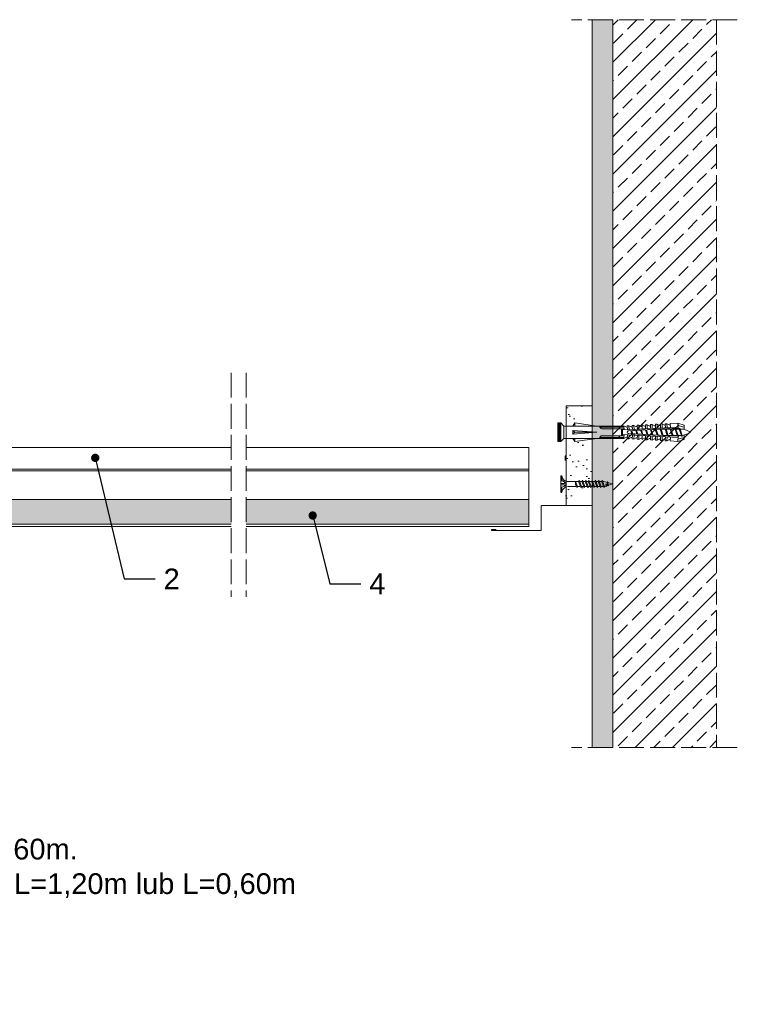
# Model space of a CAD drawing. Header units: millimetres. Extents: x -276 to 514, y -665 to -190.
# Tile 2 of 2: x 168 to 514, y -665 to -190. Entities that reach past the tile are written whole.
import ezdxf
from ezdxf import colors
from ezdxf.entities.mleader import LeaderData, LeaderLine
from ezdxf.math import Vec2, Vec3

# ---------------------------------------------------------------- set-up
doc = ezdxf.new("R2010")
doc.units = ezdxf.units.MM
doc.linetypes.add('ACAD_ISO02W100', pattern=[15, 12, -3])
doc.layers.get('0').update_dxf_attribs({"lineweight": 5})
for name, color, linetype, lineweight in [('_RIGIPS AKCESORIA', 7, 'Continuous', 5), ('_RIGIPS G-K', 7, 'Continuous', 9), ('_RIGIPS PROFIL', 7, 'Continuous', 9), ('_RIGIPS PŁYTA', 7, 'Continuous', 9), ('KRESKOWANIE', 7, 'Continuous', 9), ('PRZERYWANA', 7, 'ACAD_ISO02W100', 9)]:
    doc.layers.add(name, color=color, linetype=linetype, lineweight=lineweight)
doc.styles.get("Standard").update_dxf_attribs({"font": 'arial.ttf'})

# ---------------------------------------------------------------- blocks, each defined once
blk = doc.blocks.new('Katownik schodkowy')
at = {"layer": '_RIGIPS AKCESORIA'}
for p, q in [((584.98, 133.08), (584.98, 109.53)), ((585.48, 133.08), (585.48, 131.08)), ((585.18, 109.33), (596.78, 109.33)), ((596.98, 109.13), (596.98, 97.53)), ((597.18, 97.33), (620.73, 97.33)), ((620.73, 97.83), (618.73, 97.83))]:
    blk.add_line(p, q, dxfattribs=at)
for centre, radius, start, end in [((585.23, 133.08), 0.25, 0, 180), ((585.18, 109.53), 0.2, 180, 270), ((596.78, 109.13), 0.2, 0, 90), ((597.18, 97.53), 0.2, 180, 270), ((620.73, 97.58), 0.25, 270, 90)]:
    blk.add_arc(centre, radius, start, end, dxfattribs=at)
blk = doc.blocks.new('kolek rozprezny komplet 60')
for p, q in [((390.66, 217.01), (390.76, 218.91)), ((393.75, 218.75), (390.71, 217.96)), ((393.81, 219.85), (390.76, 218.91)), ((393.68, 217.35), (393.81, 219.85)), ((397.41, 219.66), (393.81, 219.85)), ((397.31, 217.76), (397.41, 219.66)), ((399, 219.58), (397.82, 218.98)), ((398.9, 217.68), (399, 219.58)), ((399.8, 219.54), (399, 219.58)), ((399.7, 217.64), (399.8, 219.54)), ((401.4, 219.45), (400.22, 218.85)), ((401.3, 217.56), (401.4, 219.45)), ((402.2, 219.41), (401.4, 219.45)), ((402.1, 217.51), (402.2, 219.41)), ((403.8, 219.33), (402.61, 218.72)), ((403.7, 217.43), (403.8, 219.33)), ((404.6, 219.29), (403.8, 219.33)), ((404.5, 217.39), (404.6, 219.29)), ((406.19, 219.2), (405.01, 218.6)), ((406.09, 217.3), (406.19, 219.2)), ((406.99, 219.16), (406.19, 219.2)), ((406.89, 217.26), (406.99, 219.16)), ((408.59, 219.08), (407.41, 218.47)), ((408.49, 217.18), (408.59, 219.08)), ((409.39, 219.03), (408.59, 219.08)), ((409.29, 217.14), (409.39, 219.03)), ((410.99, 218.95), (409.8, 218.35)), ((410.89, 217.05), (410.99, 218.95)), ((412.59, 218.87), (411.4, 218.26)), ((412.49, 216.97), (412.59, 218.87)), ((413.38, 218.82), (412.59, 218.87)), ((413.28, 216.93), (413.38, 218.82)), ((414.98, 218.74), (413.8, 218.14)), ((414.88, 216.84), (414.98, 218.74)), ((415.78, 218.7), (414.98, 218.74)), ((415.68, 216.8), (415.78, 218.7)), ((417.38, 218.62), (416.2, 218.01)), ((417.28, 216.72), (417.38, 218.62)), ((418.18, 218.57), (417.38, 218.62)), ((418.08, 216.68), (418.18, 218.57)), ((419.78, 218.49), (418.59, 217.89)), ((419.68, 216.59), (419.78, 218.49)), ((443.47, 219.95), (432.8, 218.45)), ((443.47, 218.45), (443.47, 219.95)), ((443.47, 219.95), (444.34, 218.45)), ((450.17, 219.95), (448.67, 218.45)), ((450.17, 219.95), (450.17, 210.95)), ((450.67, 219.95), (450.17, 219.95)), ((450.67, 219.95), (450.67, 210.95)), ((450.67, 219.35), (451.17, 219.95)), ((451.17, 219.95), (451.67, 219.95)), ((451.17, 219.95), (451.17, 210.95)), ((451.67, 219.95), (451.67, 210.95)), ((393.15, 216.88), (390.66, 217.01)), ((393.15, 214.02), (390.66, 213.89)), ((390.66, 213.89), (390.76, 211.99)), ((391.67, 216.95), (392.67, 216.95)), ((392.67, 216.95), (391.67, 213.95)), ((391.67, 213.95), (391.71, 213.45)), ((391.71, 213.45), (392.07, 213.95)), ((392.67, 216.95), (392.07, 213.95)), ((393.07, 216.95), (392.07, 213.95)), ((392.07, 213.95), (393.67, 213.95)), ((392.67, 216.95), (393.04, 217.45)), ((393.07, 216.95), (393.04, 217.45)), ((393.07, 216.95), (394.67, 216.95)), ((394.67, 216.95), (393.67, 213.95)), ((393.67, 213.95), (393.7, 213.55)), ((417.38, 216.11), (393.68, 217.35)), ((417.38, 214.79), (393.68, 213.55)), ((420.47, 216.55), (393.71, 217.95)), ((420.47, 214.35), (393.71, 212.95)), ((393.78, 213.55), (394.07, 213.95)), ((394.67, 216.95), (394.07, 213.95)), ((395.07, 216.95), (394.07, 213.95)), ((394.07, 213.95), (396.07, 213.95)), ((394.67, 216.95), (394.92, 217.29)), ((395.07, 216.95), (395.05, 217.28)), ((395.07, 216.95), (397.07, 216.95)), ((397.07, 216.95), (396.07, 213.95)), ((396.07, 213.95), (396.09, 213.67)), ((396.28, 213.68), (396.47, 213.95)), ((397.07, 216.95), (396.47, 213.95)), ((397.47, 216.95), (396.47, 213.95)), ((396.47, 213.95), (398.47, 213.95)), ((397.07, 216.95), (397.23, 217.17)), ((397.47, 216.95), (397.46, 217.16)), ((397.47, 216.95), (399.47, 216.95)), ((397.67, 217.14), (397.71, 217.74)), ((397.67, 213.76), (397.71, 213.16)), ((398.47, 217.1), (398.5, 217.7)), ((399.47, 216.95), (398.47, 213.95)), ((398.47, 213.95), (398.48, 213.8)), ((398.47, 213.8), (398.5, 213.2)), ((398.77, 213.81), (398.87, 213.95)), ((399.47, 216.95), (398.87, 213.95)), ((399.87, 216.95), (398.87, 213.95)), ((398.87, 213.95), (400.87, 213.95)), ((399.47, 216.95), (399.55, 217.05)), ((399.87, 216.95), (399.87, 217.03)), ((399.87, 216.95), (401.38, 216.95)), ((400.07, 217.02), (400.1, 217.62)), ((400.07, 213.88), (400.1, 213.28)), ((400.87, 216.98), (400.9, 217.58)), ((401.87, 216.92), (400.87, 213.95)), ((400.87, 213.95), (400.88, 213.92)), ((400.87, 213.92), (400.9, 213.32)), ((401.87, 216.92), (401.27, 213.95)), ((402.26, 216.9), (401.27, 213.95)), ((401.27, 213.95), (401.38, 213.95)), ((401.27, 213.94), (401.27, 213.95)), ((402.47, 216.89), (402.5, 217.49)), ((402.47, 214.01), (402.5, 213.41)), ((403.27, 216.85), (403.3, 217.45)), ((403.27, 214.05), (403.3, 213.45)), ((404.22, 216.8), (403.31, 214.05)), ((404.24, 216.8), (403.7, 214.07)), ((404.62, 216.78), (403.72, 214.07)), ((404.86, 216.77), (404.9, 217.37)), ((404.86, 214.13), (404.9, 213.53)), ((405.66, 216.73), (405.69, 217.32)), ((405.66, 214.17), (405.69, 213.58)), ((406.58, 216.68), (405.75, 214.18)), ((406.62, 216.68), (406.12, 214.2)), ((406.98, 216.66), (406.16, 214.2)), ((407.26, 216.64), (407.29, 217.24)), ((407.26, 214.26), (407.29, 213.66)), ((408.06, 216.6), (408.09, 217.2)), ((408.06, 214.3), (408.09, 213.7)), ((408.94, 216.55), (408.19, 214.31)), ((408.49, 213.72), (408.59, 211.82)), ((408.99, 216.55), (408.55, 214.33)), ((409.34, 216.53), (408.6, 214.33)), ((409.29, 213.76), (409.39, 211.87)), ((409.66, 216.52), (409.69, 217.12)), ((409.66, 214.38), (409.69, 213.79)), ((410.46, 216.47), (410.49, 217.07)), ((410.46, 214.43), (410.49, 213.83)), ((411.3, 216.43), (410.64, 214.44)), ((410.89, 213.85), (410.99, 211.95)), ((411.37, 216.43), (410.98, 214.45)), ((411.69, 216.41), (411.04, 214.46)), ((412.05, 216.39), (412.09, 216.99)), ((412.05, 214.51), (412.09, 213.91)), ((412.49, 213.93), (412.59, 212.03)), ((412.85, 216.35), (412.89, 216.95)), ((412.85, 214.55), (412.89, 213.95)), ((413.66, 216.31), (413.08, 214.56)), ((413.28, 213.97), (413.38, 212.08)), ((413.75, 216.3), (413.4, 214.58)), ((414.05, 216.29), (413.49, 214.58)), ((414.45, 216.27), (414.48, 216.86)), ((414.45, 214.64), (414.48, 214.04)), ((414.88, 214.06), (414.98, 212.16)), ((415.25, 216.22), (415.28, 216.82)), ((415.25, 214.68), (415.28, 214.08)), ((416.02, 216.18), (415.52, 214.69)), ((415.68, 214.1), (415.78, 212.2)), ((416.12, 216.18), (415.83, 214.71)), ((416.41, 216.16), (415.93, 214.71)), ((417.28, 214.18), (417.38, 212.29)), ((418.22, 215.58), (418.01, 214.95)), ((418.08, 214.22), (418.18, 212.33)), ((419.68, 214.31), (419.78, 212.41)), ((430.17, 217.15), (419.71, 217.15)), ((430.17, 213.75), (419.71, 213.75)), ((431.37, 217.95), (419.75, 217.95)), ((448.67, 218.45), (419.77, 218.45)), ((420.47, 217.15), (420.47, 213.75)), ((420.67, 217.15), (420.67, 213.75)), ((420.87, 217.15), (420.87, 213.75)), ((444.34, 216.37), (432.8, 215.45)), ((432.8, 215.45), (443.47, 215.45)), ((444.34, 214.53), (432.8, 215.45)), ((444.34, 216.37), (443.47, 215.45)), ((444.34, 214.53), (443.47, 215.45)), ((444.34, 214.53), (444.34, 216.37)), ((448.67, 218.45), (448.67, 212.45)), ((448.67, 216.95), (448.67, 213.95)), ((393.75, 212.15), (390.71, 212.94)), ((393.81, 211.05), (390.76, 211.99)), ((393.68, 213.55), (393.81, 211.05)), ((397.41, 211.24), (393.81, 211.05)), ((397.31, 213.14), (397.41, 211.24)), ((399, 211.32), (397.82, 211.93)), ((398.9, 213.22), (399, 211.32)), ((399.8, 211.36), (399, 211.32)), ((399.7, 213.26), (399.8, 211.36)), ((401.4, 211.45), (400.22, 212.05)), ((401.3, 213.35), (401.4, 211.45)), ((402.2, 211.49), (401.4, 211.45)), ((402.1, 213.39), (402.2, 211.49)), ((403.8, 211.57), (402.61, 212.18)), ((403.7, 213.47), (403.8, 211.57)), ((404.6, 211.62), (403.8, 211.57)), ((404.5, 213.51), (404.6, 211.62)), ((406.19, 211.7), (405.01, 212.3)), ((406.09, 213.6), (406.19, 211.7)), ((406.99, 211.74), (406.19, 211.7)), ((406.89, 213.64), (406.99, 211.74)), ((408.59, 211.82), (407.41, 212.43)), ((409.39, 211.87), (408.59, 211.82)), ((410.99, 211.95), (409.8, 212.55)), ((412.59, 212.03), (411.4, 212.64)), ((413.38, 212.08), (412.59, 212.03)), ((414.98, 212.16), (413.8, 212.76)), ((415.78, 212.2), (414.98, 212.16)), ((417.38, 212.29), (416.2, 212.89)), ((418.18, 212.33), (417.38, 212.29)), ((419.78, 212.41), (418.59, 213.01)), ((431.37, 212.95), (419.75, 212.95)), ((448.67, 212.45), (419.77, 212.45)), ((443.47, 210.95), (432.8, 212.45)), ((443.47, 212.45), (443.47, 210.95)), ((443.47, 210.95), (444.34, 212.45)), ((450.17, 210.95), (448.67, 212.45)), ((450.67, 210.95), (450.17, 210.95)), ((450.67, 211.55), (451.17, 210.95)), ((451.17, 210.95), (451.67, 210.95))]:
    blk.add_line(p, q)
for centre, radius, start, end in [((397.68, 219.24), 0.3, 177, 297), ((400.08, 219.12), 0.3, 177, 297), ((402.48, 218.99), 0.3, 177, 297), ((404.87, 218.87), 0.3, 177, 297), ((407.27, 218.74), 0.3, 177, 297), ((409.67, 218.61), 0.3, 177, 297), ((411.27, 218.53), 0.3, 177, 297), ((393.41, 206.24), 10.85, 99.2038, 121.9083), ((393.41, 224.66), 10.85, 238.0917, 260.7962), ((393.65, 216.85), 0.5, 87, 177), ((393.65, 214.05), 0.5, 183, 273), ((413.66, 218.41), 0.3, 177, 297), ((416.06, 218.28), 0.3, 177, 297), ((417.55, 215.45), 0.682, 255.8604, 104.1386), ((418.46, 218.15), 0.3, 177, 297), ((422.67, 216.95), 1, 90, 168.463), ((422.67, 213.95), 1, 191.537, 270), ((430.17, 218.45), 1.3, 270, 0), ((430.17, 212.45), 1.3, 0, 90), ((397.68, 211.66), 0.3, 63, 183), ((400.08, 211.78), 0.3, 63, 183), ((402.48, 211.91), 0.3, 63, 183), ((404.87, 212.03), 0.3, 63, 183), ((407.27, 212.16), 0.3, 63, 183), ((409.67, 212.29), 0.3, 63, 183), ((411.27, 212.37), 0.3, 63, 183), ((413.66, 212.5), 0.3, 63, 183), ((416.06, 212.62), 0.3, 63, 183), ((418.46, 212.75), 0.3, 63, 183)]:
    blk.add_arc(centre, radius, start, end)
blk = doc.blocks.new('TN 25')
at = {"layer": '_RIGIPS AKCESORIA'}
for p, q in [((0, -0.84), (0, 7.16)), ((0, 7.16), (0.46, 7.16)), ((0.46, 4.78), (0, 4.78)), ((0.46, 7.16), (0.46, 4.78)), ((8.47, 4.46), (8.79, 5)), ((8.79, 5), (9.93, 2.01)), ((10.1, 4.46), (10.41, 5)), ((10.41, 5), (11.56, 2.01)), ((11.67, 4.46), (11.99, 5)), ((11.99, 5), (13.14, 2.01)), ((13.21, 4.46), (13.52, 5)), ((13.52, 5), (14.67, 2.01)), ((14.8, 4.46), (15.12, 5)), ((15.12, 5), (16.26, 2.01)), ((16.42, 4.46), (16.73, 5)), ((16.73, 5), (17.88, 2.01)), ((17.99, 4.46), (18.31, 5)), ((18.31, 5), (19.45, 2.01)), ((19.68, 4.46), (20, 5)), ((20, 5), (21.14, 2.01)), ((0, 3.5), (1.77, 3.5)), ((0, 2.83), (1.77, 2.83)), ((0.46, 1.64), (0, 1.64)), ((0.46, -0.84), (0.46, 1.64)), ((1.77, 3.5), (1.77, 4.2)), ((1.77, 2.83), (1.77, 2.18)), ((3.02, 4.46), (8.47, 4.46)), ((7.49, 2.01), (3.55, 2.01)), ((7.12, 4.46), (7.12, 3.18)), ((8.03, 2.01), (7.12, 4.46)), ((7.12, 3.18), (7.65, 1.53)), ((7.65, 1.53), (8.03, 2.01)), ((9.41, 2.01), (8.03, 2.01)), ((9.61, 1.51), (8.47, 4.46)), ((9, 4.46), (10.1, 4.46)), ((9.93, 2.01), (9.61, 1.51)), ((11.04, 2.01), (9.93, 2.01)), ((11.23, 1.51), (10.1, 4.46)), ((10.62, 4.46), (11.67, 4.46)), ((11.56, 2.01), (11.23, 1.51)), ((12.61, 2.01), (11.56, 2.01)), ((12.81, 1.51), (11.67, 4.46)), ((12.2, 4.46), (13.21, 4.46)), ((13.14, 2.01), (12.81, 1.51)), ((14.15, 2.01), (13.14, 2.01)), ((14.34, 1.51), (13.21, 4.46)), ((13.73, 4.46), (14.8, 4.46)), ((14.67, 2.01), (14.34, 1.51)), ((15.74, 2.01), (14.67, 2.01)), ((15.94, 1.51), (14.8, 4.46)), ((15.33, 4.46), (16.42, 4.46)), ((16.26, 2.01), (15.94, 1.51)), ((17.36, 2.01), (16.26, 2.01)), ((17.55, 1.51), (16.42, 4.46)), ((16.94, 4.46), (17.99, 4.46)), ((17.88, 2.01), (17.55, 1.51)), ((18.93, 2.01), (17.88, 2.01)), ((19.13, 1.51), (17.99, 4.46)), ((18.52, 4.46), (19.68, 4.46)), ((19.45, 2.01), (19.13, 1.51)), ((19.45, 2.01), (20.62, 2.01)), ((20.82, 1.51), (19.68, 4.46)), ((20.21, 4.46), (20.7, 4.46)), ((20.7, 4.46), (22.28, 3.98)), ((21.14, 2.01), (20.82, 1.51)), ((21.14, 2.01), (21.81, 2.12)), ((21.85, 1.83), (21.67, 3.28)), ((21.67, 3.28), (22.14, 2.4)), ((22.14, 2.4), (21.85, 1.83)), ((22.7, 2.36), (22.14, 2.4)), ((22.28, 3.98), (22.56, 4.37)), ((22.7, 2.36), (22.28, 3.98)), ((22.56, 4.37), (23.03, 2.71)), ((23.03, 2.71), (22.7, 2.36)), ((22.71, 3.85), (25, 3.24)), ((25, 3.24), (23.03, 2.71)), ((0, -0.84), (0.46, -0.84))]:
    blk.add_line(p, q, dxfattribs=at)
for centre, major_axis, ratio, start_param, end_param in [((3.09, 7.67), (0.17, 3.2), 0.826134, 1.773653, 3.180586), ((-0.04, 0.9), (0, 3.93), 0.848176, -0.720942, -0.151112), ((3.37, -1.57), (0.28, 3.57), 0.832181, 0.035984, 1.430787), ((-2.73, 15.91), (0, 14.76), 0.848176, 3.399396, 3.475072), ((0.59, 4.62), (0, 2.81), 0.848176, 3.475072, 3.862535), ((1.66, 3.18), (0, 0.895), 0.848176, -1.552777, -0.720942), ((1.66, 3.18), (0, 0.895), 0.848176, 3.862535, 4.730408)]:
    blk.add_ellipse(centre, major_axis=major_axis, ratio=ratio, start_param=start_param, end_param=end_param, dxfattribs=at)
blk = doc.blocks.new('_Dot')
at = {"color": 0, "linetype": 'ByBlock', "lineweight": -2}
blk.add_line((-0.5, 0), (-1, 0), dxfattribs=at)
at = {"color": 0, "linetype": 'ByBlock', "const_width": 0.5}
blk.add_lwpolyline([(-0.25, 0, 1), (0.25, 0, 1)], format="xyb", close=True, dxfattribs=at)

msp = doc.modelspace()

# ---------------------------------------------------------------- hatches: boundary and pattern name
at = {"layer": '_RIGIPS PŁYTA'}
h = msp.add_hatch(dxfattribs=at)
h.set_pattern_fill('AR-SAND', color=254, scale=0.1)
h.paths.add_polyline_path([(-49.67, -421.28), (-185.92, -421.28), (-185.92, -433.28), (-49.67, -433.28)])
h.paths.add_polyline_path([(95.03, -421.28), (-42.45, -421.28), (-42.45, -433.28), (91.97, -433.28)])
h.paths.add_polyline_path([(110.1, -421.28), (95.03, -421.28), (91.97, -433.28), (110.1, -433.28)])
h.paths.add_polyline_path([(209.29, -421.28), (118.05, -421.28), (118.05, -433.28), (212.16, -433.28)])
h.paths.add_polyline_path([(270.05, -421.28), (209.29, -421.28), (212.16, -433.28), (270.05, -433.28)])
h.paths.add_polyline_path([(413.52, -421.28), (277.26, -421.28), (277.26, -433.28), (413.52, -433.28)])
h.paths.add_polyline_path([(309.08, -428.07, -1), (309.56, -430.01, -1)], flags=16)
at = {"layer": 'KRESKOWANIE'}
h = msp.add_hatch(dxfattribs=at)
h.set_pattern_fill('AR-SAND', color=256, scale=0.1, style=0)
h.set_pattern_definition([(37.5, (-2394.6565, -1819.8283), (-0.160003, 4.8941324), [0, -3.8608, 0, -4.318, 0, -4.1275]), (7.5, (-2394.6565, -1819.828), (4.495233, 7.168251), [0, -2.0828, 0, -3.4798, 0, -1.3335]), (327.5, (-2397.7807, -1819.8283), (7.9099237, 0.014372), [0, -1.27, 0, -4.572, 0, -5.969]), (317.5, (-2397.781, -1819.828), (7.635565, 2.229293), [0, -0.635, 0, -2.9972, 0, -3.429])])
h.paths.add_polyline_path([(444.02, -189.88), (454.02, -189.88), (454.02, -540.88), (444.02, -540.88)])
h = msp.add_hatch(dxfattribs=at)
h.set_pattern_fill('ANSI33', color=256, scale=2, angle=180, style=0)
h.set_pattern_definition([(225, (-2394.657, -1819.828), (8.980256, -8.980256), []), (225, (-2403.637, -1819.828), (8.980256, -8.980256), [6.35, -3.175])])
h.paths.add_polyline_path([(454.02, -189.88), (504.02, -189.88), (504.02, -540.88), (454.02, -540.88)])
h = msp.add_hatch(dxfattribs=at)
h.set_pattern_fill('AR-SAND', color=256, scale=0.2, style=0)
edge = h.paths.add_edge_path()
edge.add_line((444.02, -392.2), (435.65, -393.37))
edge.add_line((435.65, -393.37), (434.78, -391.87))
edge.add_line((434.78, -391.87), (431.52, -391.87))
edge.add_line((431.52, -391.87), (431.52, -412.52))
edge.add_ellipse((432.02, -409.36), major_axis=(0.17, 3.2), ratio=0.826134, start_angle=172.8106, end_angle=182.2342)
edge.add_line((431.95, -412.56), (437.41, -412.56))
edge.add_line((437.41, -412.56), (437.72, -412.02))
edge.add_line((437.72, -412.02), (437.93, -412.56))
edge.add_line((437.93, -412.56), (439.03, -412.56))
edge.add_line((439.03, -412.56), (439.35, -412.02))
edge.add_line((439.35, -412.02), (439.55, -412.56))
edge.add_line((439.55, -412.56), (440.61, -412.56))
edge.add_line((440.61, -412.56), (440.92, -412.02))
edge.add_line((440.92, -412.02), (441.13, -412.56))
edge.add_line((441.13, -412.56), (442.14, -412.56))
edge.add_line((442.14, -412.56), (442.46, -412.02))
edge.add_line((442.46, -412.02), (442.66, -412.56))
edge.add_line((442.66, -412.56), (443.74, -412.56))
edge.add_line((443.74, -412.56), (444.02, -412.08))
edge.add_line((444.02, -412.08), (444.02, -392.2))
edge = h.paths.add_edge_path()
edge.add_line((444.02, -415.01), (443.6, -415.01))
edge.add_line((443.6, -415.01), (443.28, -415.52))
edge.add_line((443.28, -415.52), (443.08, -415.01))
edge.add_line((443.08, -415.01), (442.07, -415.01))
edge.add_line((442.07, -415.01), (441.74, -415.52))
edge.add_line((441.74, -415.52), (441.55, -415.01))
edge.add_line((441.55, -415.01), (440.49, -415.01))
edge.add_line((440.49, -415.01), (440.17, -415.52))
edge.add_line((440.17, -415.52), (439.97, -415.01))
edge.add_line((439.97, -415.01), (438.87, -415.01))
edge.add_line((438.87, -415.01), (438.54, -415.52))
edge.add_line((438.54, -415.52), (438.35, -415.01))
edge.add_line((438.35, -415.01), (436.97, -415.01))
edge.add_line((436.97, -415.01), (436.58, -415.49))
edge.add_line((436.58, -415.49), (436.43, -415.01))
edge.add_line((436.43, -415.01), (432.48, -415.01))
edge.add_ellipse((432.3, -418.59), major_axis=(0.28, 3.57), ratio=0.832181, start_angle=2.0617, end_angle=20.6679)
edge.add_line((431.52, -415.17), (431.52, -424.28))
edge.add_line((431.52, -424.28), (444.02, -424.28))
edge.add_line((444.02, -424.28), (444.02, -415.01))
h.paths.add_polyline_path([(444.02, -376.07), (431.52, -376.07), (431.52, -385.87), (434.78, -385.87), (435.65, -384.37), (444.02, -385.55)])

# ---------------------------------------------------------------- linework, layer by layer
for p, q in [((444.02, -189.88), (444.02, -540.88)), ((454.02, -189.88), (454.02, -540.88))]:
    msp.add_line(p, q)
at = {"layer": '_RIGIPS PROFIL'}
for p, q in [((-42.45, -396.28), (270.05, -396.28)), ((413.52, -396.28), (277.26, -396.28)), ((114.33, -407.45), (270.05, -407.45)), ((117.33, -406.61), (270.05, -406.61)), ((413.52, -406.61), (277.26, -406.61)), ((413.52, -407.45), (277.26, -407.45)), ((-42.45, -434.28), (270.05, -434.28)), ((413.52, -434.28), (277.26, -434.28))]:
    msp.add_line(p, q, dxfattribs=at)
at = {"layer": '_RIGIPS PŁYTA'}
for p, q in [((431.52, -376.07), (444.02, -376.07)), ((431.52, -376.07), (431.52, -424.28)), ((413.52, -396.28), (413.52, -434.28)), ((118.05, -421.28), (270.05, -421.28)), ((277.26, -421.28), (413.52, -421.28)), ((431.52, -424.08), (431.52, -424.28)), ((431.52, -424.28), (444.02, -424.28)), ((118.05, -433.28), (270.05, -433.28)), ((277.26, -433.28), (413.52, -433.28))]:
    msp.add_line(p, q, dxfattribs=at)
at = {"layer": 'PRZERYWANA'}
for p, q in [((514.02, -189.88), (434.02, -189.88)), ((504.02, -189.88), (504.02, -540.88)), ((270.05, -360.17), (270.05, -468.2)), ((277.26, -360.17), (277.26, -468.2)), ((277.26, -360.17), (277.26, -468.2)), ((514.02, -540.88), (434.02, -540.88))]:
    msp.add_line(p, q, dxfattribs=at)

# ---------------------------------------------------------------- block references
at = {"xscale": -1}
msp.add_blockref('kolek rozprezny komplet 60', (879.12, -604.32), dxfattribs=at)
msp.add_blockref('TN 25', (428.93, -417.03))
at = {"layer": '_RIGIPS AKCESORIA', "xscale": -1}
msp.add_blockref('Katownik schodkowy', (1016.5, -533.6), dxfattribs=at)

# ---------------------------------------------------------------- texts
at = {"layer": '_RIGIPS G-K', "insert": (-43.49, -584.93), "char_height": 10, "attachment_point": 1}
msp.add_mtext_dynamic_manual_height_columns('1. Profil główny T15 lub T24, L=3,60m.\\P2. Profil poprzeczny T15 lub T24, L=1,20m lub L=0,60m\\P3. Wieszak\\P4. Płyta sufitowa, krawędź A\\P5. Profil schodkowy', width=440.7622, gutter_width=12.5, heights=[0], dxfattribs=at)

# ---------------------------------------------------------------- leaders
at = {"layer": '_RIGIPS G-K'}
ml = msp.add_multileader_mtext('Standard', dxfattribs=at)
ml.set_content('2', color=256)
ml.set_leader_properties()
ml.set_arrow_properties(name='DOT')
ml.build(insert=Vec2(0, 0))
ml.multileader.update_dxf_attribs({"dogleg_length": 15})
ctx = ml.context
ctx.base_point, ctx.char_height, ctx.landing_gap_size, ctx.plane_origin = Vec3(233.45, -459.63), 10, 4, Vec3(183.46, -329.02)
notes = []
notes.append((ctx, [(0, (1, 1, 0), (218.45, -459.63), (1, 0), 15, [(0, [(204.5, -401.23)], 0, [])])]))
ctx.mtext.insert, ctx.mtext.flow_direction = Vec3(237.45, -454.63), 5
ml = msp.add_multileader_mtext('Standard', dxfattribs=at)
ml.set_content('4', color=256)
ml.set_leader_properties()
ml.set_arrow_properties(name='DOT')
ml.build(insert=Vec2(0, 0))
ml.multileader.update_dxf_attribs({"dogleg_length": 15})
ctx = ml.context
ctx.base_point, ctx.char_height, ctx.landing_gap_size, ctx.plane_origin = Vec3(332.6, -461.98), 10, 4, Vec3(282.6, -331.37)
notes.append((ctx, [(0, (1, 1, 0), (317.6, -461.98), (1, 0), 15, [(0, [(309.32, -429.04)], 0, [])])]))
ctx.mtext.insert, ctx.mtext.flow_direction = Vec3(336.6, -456.98), 5
for ctx, leaders in notes:
    for number, flags, end, landing, length, lines in leaders:
        leader = LeaderData()
        leader.index, (leader.has_last_leader_line, leader.has_dogleg_vector, leader.attachment_direction) = number, flags
        leader.last_leader_point, leader.dogleg_vector, leader.dogleg_length = Vec3(end), Vec3(landing), length
        for number, points, colour, breaks in lines:
            line = LeaderLine()
            line.index, line.vertices, line.color, line.breaks = number, Vec3.list(points), colors.encode_raw_color(colour), breaks
            leader.lines.append(line)
        ctx.leaders.append(leader)

doc.saveas('drawing.dxf')
